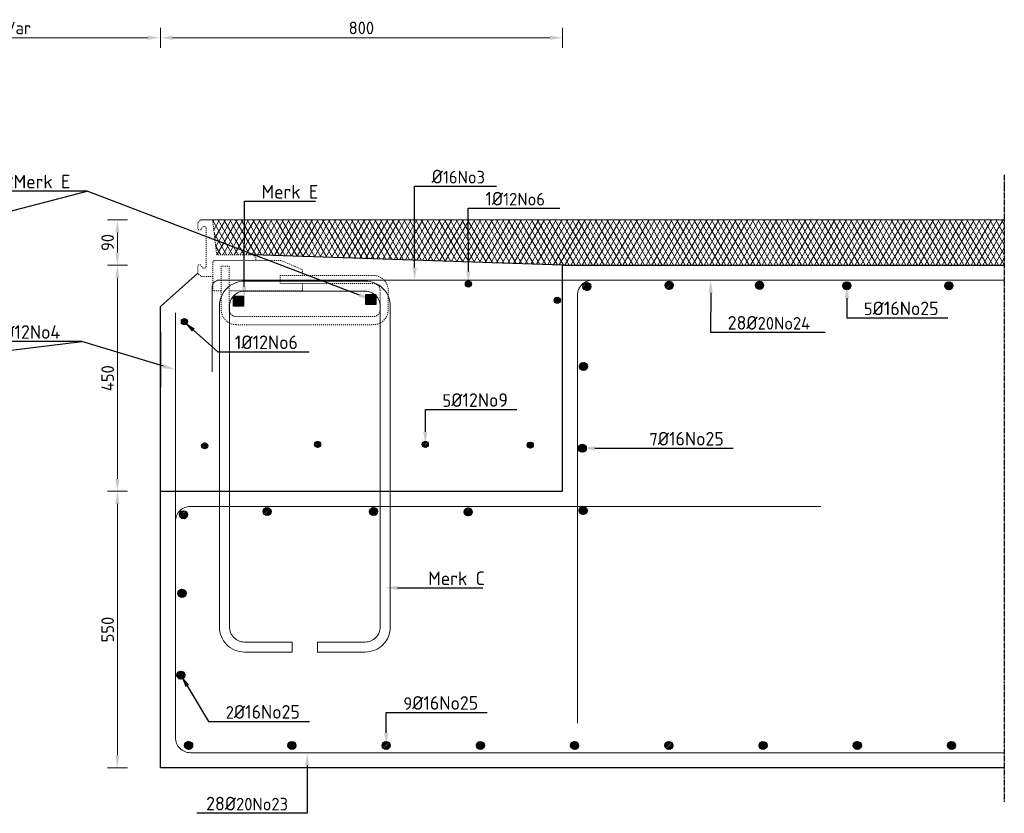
# Model space of a CAD drawing. Header units: millimetres. Extents: x -8028558 to 327273, y -63352 to 83293.
# Tile 140 of 195: x 251259 to 253218, y -14598 to -13019. Entities that reach past the tile are written whole.
import ezdxf
from ezdxf import colors
from ezdxf.entities.mleader import LeaderData, LeaderLine
from ezdxf.math import Vec2, Vec3

# ---------------------------------------------------------------- set-up
doc = ezdxf.new("R2010")
doc.units = ezdxf.units.MM
doc.linetypes.add('NLCS-HIDDEN', pattern=[4, 2, -2])
doc.linetypes.add('XX-AFBREEK', pattern=[7, 4, -1, 1, -1])
for name, color, linetype, lineweight in [('B-CO-BC-AFBREEKLIJN-GD', 7, 'XX-AFBREEK', 25), ('B-CO-BC-BETONVORM-GD', 90, 'Continuous', 25), ('B-CO-BC-BETONVORM-M', 7, 'Continuous', 18), ('B-CO-BC-STORTNAAD-GD', 10, 'BC-STORTNAAD', 25), ('B-CO-BC-WAPENING-GD', 130, 'Continuous', 25), ('B-CO-BC-WAPENING_HOOFDWAPENING-G', 170, 'Continuous', 18), ('B-CO-SC-STAALVORM-AD', 252, 'Continuous', 18), ('B-CO-SC-STAALVORM-GN', 10, 'NLCS-HIDDEN', 13), ('B-CO-VH-VERHARDING_ASFALT-AD', 252, 'Continuous', 18), ('B-CO-VH-VERHARDING_ASFALT-G', 252, 'Continuous', 18), ('X-XX-AL-T25', 7, 'Continuous', 25), ('X-XX-AL-VERWIJZING-T25', 7, 'Continuous', 25)]:
    doc.layers.add(name, color=color, linetype=linetype, lineweight=lineweight)
doc.styles.add('NLCS-ISO-MM10-T25', font='NLCS-ISO.ttf', dxfattribs={"height": 25})
doc.linetypes.add('BC-STORTNAAD', pattern='A,15,-1,[175,NLCS.SHX,S=1,R=0,X=0,Y=0],-1', length=17)
doc.dimstyles.new('NLCS-MM10-T25-PIJL_L0_H0', dxfattribs={"dimscale": 10, "dimtxt": 2.5, "dimasz": 2.5, "dimexe": 2, "dimexo": 2, "dimgap": 0.7, "dimtad": 1, "dimdec": 0, "dimzin": 0, "dimdsep": 46, "dimtxsty": 'NLCS-ISO-MM10-T25', "dimcen": 0, "dimdle": 2, "dimclrd": 256, "dimclre": 256, "dimclrt": 256, "dimadec": 0, "dimazin": 0, "dimtfac": 1, "dimtdec": 3, "dimtofl": 0, "dimtmove": 0, "dimatfit": 3, "dimfxl": 2, "dimfxlon": 1, "dimtfillclr": 256, "dimtolj": 1, "dimtzin": 0, "dimlwd": -1, "dimlwe": -1, "dimarcsym": 0})
pattern_1 = [(45, (0, 0), (-2.828427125, 2.828427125), []), (45, (0, 2.4284), (-2.828427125, 2.828427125), []), (45, (0, 2.5284), (-2.828427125, 2.828427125), []), (45, (0, 2.6284), (-2.828427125, 2.828427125), [])]

# ---------------------------------------------------------------- blocks, each defined once
blk = doc.blocks.new('*D1854')
at = {"layer": 'B-CO-BC-BETONVORM-M', "transparency": 16777216}
for p, q in [((250972, -13075.1), (250972, -13035.1)), ((251539, -13075.1), (251539, -13035.1)), ((250997, -13055.1), (251514, -13055.1))]:
    blk.add_line(p, q, dxfattribs=at)
for points in [[(250997, -13051), (250997, -13059.3), (250972, -13055.1)], [(251514, -13051), (251514, -13059.3), (251539, -13055.1)]]:
    blk.add_solid(points, dxfattribs=at)
at = {"layer": 'B-CO-BC-BETONVORM-M', "transparency": 16777216, "insert": (251255.5, -13035.6), "char_height": 25, "attachment_point": 5, "style": 'NLCS-ISO-MM10-T25'}
blk.add_mtext('\\A1;Var', dxfattribs=at)
blk = doc.blocks.new('*D1855')
at = {"layer": 'B-CO-BC-BETONVORM-M', "transparency": 16777216}
for p, q in [((251539, -13075.1), (251539, -13035.1)), ((252339, -13075.1), (252339, -13035.1)), ((251564, -13055.1), (252314, -13055.1))]:
    blk.add_line(p, q, dxfattribs=at)
for points in [[(251564, -13051), (251564, -13059.3), (251539, -13055.1)], [(252314, -13051), (252314, -13059.3), (252339, -13055.1)]]:
    blk.add_solid(points, dxfattribs=at)
at = {"layer": 'B-CO-BC-BETONVORM-M', "transparency": 16777216, "insert": (251939, -13035.6), "char_height": 25, "attachment_point": 5, "style": 'NLCS-ISO-MM10-T25'}
blk.add_mtext('\\A1;800', dxfattribs=at)
blk = doc.blocks.new('*D1857')
at = {"layer": 'B-CO-BC-BETONVORM-M', "transparency": 16777216}
for p, q in [((251473.6, -13957.4), (251433.6, -13957.4)), ((251453.6, -13982.4), (251453.6, -14482.4)), ((251473.6, -14507.4), (251433.6, -14507.4))]:
    blk.add_line(p, q, dxfattribs=at)
for points in [[(251449.4, -13982.4), (251457.7, -13982.4), (251453.6, -13957.4)], [(251449.4, -14482.4), (251457.7, -14482.4), (251453.6, -14507.4)]]:
    blk.add_solid(points, dxfattribs=at)
at = {"layer": 'B-CO-BC-BETONVORM-M', "transparency": 16777216, "insert": (251434.1, -14232.4), "char_height": 25, "attachment_point": 5, "rotation": 90, "style": 'NLCS-ISO-MM10-T25'}
blk.add_mtext('\\A1;550', dxfattribs=at)
blk = doc.blocks.new('*D1858')
at = {"layer": 'B-CO-BC-BETONVORM-M', "transparency": 16777216}
for p, q in [((251473.6, -13507.4), (251433.6, -13507.4)), ((251453.6, -13932.4), (251453.6, -13532.4)), ((251473.6, -13957.4), (251433.6, -13957.4))]:
    blk.add_line(p, q, dxfattribs=at)
for points in [[(251449.4, -13532.4), (251457.7, -13532.4), (251453.6, -13507.4)], [(251449.4, -13932.4), (251457.7, -13932.4), (251453.6, -13957.4)]]:
    blk.add_solid(points, dxfattribs=at)
at = {"layer": 'B-CO-BC-BETONVORM-M', "transparency": 16777216, "insert": (251434.1, -13732.4), "char_height": 25, "attachment_point": 5, "rotation": 90, "style": 'NLCS-ISO-MM10-T25'}
blk.add_mtext('\\A1;450', dxfattribs=at)
blk = doc.blocks.new('*D1841')
at = {"layer": 'B-CO-BC-BETONVORM-M', "transparency": 16777216}
for p, q in [((251473.6, -13417.4), (251433.6, -13417.4)), ((251453.6, -13482.4), (251453.6, -13442.4)), ((251473.6, -13507.4), (251433.6, -13507.4))]:
    blk.add_line(p, q, dxfattribs=at)
for points in [[(251449.4, -13442.4), (251457.7, -13442.4), (251453.6, -13417.4)], [(251449.4, -13482.4), (251457.7, -13482.4), (251453.6, -13507.4)]]:
    blk.add_solid(points, dxfattribs=at)
at = {"layer": 'B-CO-BC-BETONVORM-M', "transparency": 16777216, "insert": (251434.1, -13462.4), "char_height": 25, "attachment_point": 5, "rotation": 90, "style": 'NLCS-ISO-MM10-T25'}
blk.add_mtext('\\A1;90', dxfattribs=at)

msp = doc.modelspace()

# ---------------------------------------------------------------- hatches: boundary and pattern name
at = {"layer": 'B-CO-SC-STAALVORM-AD'}
h = msp.add_hatch(dxfattribs=at)
h.set_pattern_fill('ACO-STAAL', color=256, pattern_type=2)
h.set_pattern_definition([(45, (-177.0108, 32.343), (-2.828427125, 2.828427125), []), (45, (-177.0108, 34.7713), (-2.828427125, 2.828427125), []), (45, (-177.0108, 34.8713), (-2.828427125, 2.828427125), []), (45, (-177.0108, 34.9713), (-2.828427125, 2.828427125), [])])
h.paths.add_polyline_path([(252157.9, -13545, 1), (252145.9, -13545, 1)])
h = msp.add_hatch(dxfattribs=at)
h.set_pattern_fill('ACO-STAAL', color=256, pattern_type=2)
h.set_pattern_definition(pattern_1)
h.paths.add_polyline_path([(252395.8, -13550, 1), (252379.8, -13550, 1)])
h = msp.add_hatch(dxfattribs=at)
h.set_pattern_fill('ACO-STAAL', color=256, pattern_type=2)
h.set_pattern_definition(pattern_1)
h.paths.add_polyline_path([(252559.5, -13547.6, 1), (252543.5, -13547.6, 1)])
h = msp.add_hatch(dxfattribs=at)
h.set_pattern_fill('ACO-STAAL', color=256, pattern_type=2)
h.set_pattern_definition(pattern_1)
h.paths.add_polyline_path([(252739.4, -13547.6, 1), (252723.4, -13547.6, 1)])
h = msp.add_hatch(dxfattribs=at)
h.set_pattern_fill('ACO-STAAL', color=256, pattern_type=2)
h.set_pattern_definition(pattern_1)
h.paths.add_polyline_path([(252913, -13548.4, 1), (252897, -13548.4, 1)])
h = msp.add_hatch(dxfattribs=at)
h.set_pattern_fill('ACO-STAAL', color=256, pattern_type=2)
h.set_pattern_definition(pattern_1)
h.paths.add_polyline_path([(253115.9, -13548.4, 1), (253099.9, -13548.4, 1)])
h = msp.add_hatch(dxfattribs=at)
h.set_pattern_fill('ACO-STAAL', color=256, pattern_type=2)
h.set_pattern_definition(pattern_1)
h.paths.add_polyline_path([(252334.9, -13577.3, 1), (252322.9, -13577.3, 1)])
h = msp.add_hatch(dxfattribs=at)
h.set_pattern_fill('ACO-STAAL', color=256, pattern_type=2)
h.set_pattern_definition([(45, (-46.3204, 246.9992), (-2.828427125, 2.828427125), []), (45, (-46.3204, 249.4276), (-2.828427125, 2.828427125), []), (45, (-46.3204, 249.5276), (-2.828427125, 2.828427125), []), (45, (-46.3204, 249.6276), (-2.828427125, 2.828427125), [])])
h.paths.add_polyline_path([(251592.9, -13619.9, 1), (251580.9, -13619.9, 1)])
h = msp.add_hatch(dxfattribs=at)
h.set_pattern_fill('ACO-STAAL', color=256, pattern_type=2)
h.set_pattern_definition(pattern_1)
h.paths.add_polyline_path([(252388.9, -13709, 1), (252372.9, -13709, 1)])
h = msp.add_hatch(dxfattribs=at)
h.set_pattern_fill('ACO-STAAL', color=256, pattern_type=2)
h.set_pattern_definition([(45, (-6, 0), (-2.828427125, 2.828427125), []), (45, (-6, 2.4284), (-2.828427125, 2.828427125), []), (45, (-6, 2.5284), (-2.828427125, 2.828427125), []), (45, (-6, 2.6284), (-2.828427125, 2.828427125), [])])
h.paths.add_polyline_path([(251633.2, -13866.9, 1), (251621.2, -13866.9, 1)])
h = msp.add_hatch(dxfattribs=at)
h.set_pattern_fill('ACO-STAAL', color=256, pattern_type=2)
h.set_pattern_definition(pattern_1)
h.paths.add_polyline_path([(251857.9, -13864.1, 1), (251845.9, -13864.1, 1)])
h = msp.add_hatch(dxfattribs=at)
h.set_pattern_fill('ACO-STAAL', color=256, pattern_type=2)
h.set_pattern_definition(pattern_1)
h.paths.add_polyline_path([(252072.2, -13864.1, 1), (252060.2, -13864.1, 1)])
h = msp.add_hatch(dxfattribs=at)
h.set_pattern_fill('ACO-STAAL', color=256, pattern_type=2)
h.set_pattern_definition(pattern_1)
h.paths.add_polyline_path([(252281.1, -13865.5, 1), (252269.1, -13865.5, 1)])
h = msp.add_hatch(dxfattribs=at)
h.set_pattern_fill('ACO-STAAL', color=256, pattern_type=2)
h.set_pattern_definition(pattern_1)
h.paths.add_polyline_path([(252386.6, -13871.8, 1), (252370.6, -13871.8, 1)])
h = msp.add_hatch(dxfattribs=at)
h.set_pattern_fill('ACO-STAAL', color=256, pattern_type=2)
h.set_pattern_definition(pattern_1)
h.paths.add_polyline_path([(252388.1, -13995.6, 1), (252372.1, -13995.6, 1)])
h = msp.add_hatch(dxfattribs=at)
h.set_pattern_fill('ACO-STAAL', color=256, pattern_type=2)
h.set_pattern_definition(pattern_1)
h.paths.add_polyline_path([(251593.2, -14004, 1), (251577.2, -14004, 1)])
h = msp.add_hatch(dxfattribs=at)
h.set_pattern_fill('ACO-STAAL', color=256, pattern_type=2)
h.set_pattern_definition(pattern_1)
h.paths.add_polyline_path([(251759.5, -13997.6, 1), (251743.5, -13997.6, 1)])
h = msp.add_hatch(dxfattribs=at)
h.set_pattern_fill('ACO-STAAL', color=256, pattern_type=2)
h.set_pattern_definition(pattern_1)
h.paths.add_polyline_path([(251971.2, -13997.6, 1), (251955.2, -13997.6, 1)])
h = msp.add_hatch(dxfattribs=at)
h.set_pattern_fill('ACO-STAAL', color=256, pattern_type=2)
h.set_pattern_definition(pattern_1)
h.paths.add_polyline_path([(252159.6, -13998.4, 1), (252143.6, -13998.4, 1)])
h = msp.add_hatch(dxfattribs=at)
h.set_pattern_fill('ACO-STAAL', color=256, pattern_type=2)
h.set_pattern_definition(pattern_1)
h.paths.add_polyline_path([(251590.1, -14160.3, 1), (251574.1, -14160.3, 1)])
h = msp.add_hatch(dxfattribs=at)
h.set_pattern_fill('ACO-STAAL', color=256, pattern_type=2)
h.set_pattern_definition(pattern_1)
h.paths.add_polyline_path([(251587.8, -14323.1, 1), (251571.8, -14323.1, 1)])
h = msp.add_hatch(dxfattribs=at)
h.set_pattern_fill('ACO-STAAL', color=256, pattern_type=2)
h.set_pattern_definition([(45, (-1517.9857, 0), (-2.828427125, 2.828427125), []), (45, (-1517.9857, 2.4284), (-2.828427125, 2.828427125), []), (45, (-1517.9857, 2.5284), (-2.828427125, 2.828427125), []), (45, (-1517.9857, 2.6284), (-2.828427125, 2.828427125), [])])
h.paths.add_polyline_path([(251603.3, -14463, 1), (251587.3, -14463, 1)])
h = msp.add_hatch(dxfattribs=at)
h.set_pattern_fill('ACO-STAAL', color=256, pattern_type=2)
h.set_pattern_definition([(45, (-1312.5, 0), (-2.828427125, 2.828427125), []), (45, (-1312.5, 2.4284), (-2.828427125, 2.828427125), []), (45, (-1312.5, 2.5284), (-2.828427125, 2.828427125), []), (45, (-1312.5, 2.6284), (-2.828427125, 2.828427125), [])])
h.paths.add_polyline_path([(251808.8, -14463, 1), (251792.8, -14463, 1)])
h = msp.add_hatch(dxfattribs=at)
h.set_pattern_fill('ACO-STAAL', color=256, pattern_type=2)
h.set_pattern_definition([(45, (-1125, 0), (-2.828427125, 2.828427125), []), (45, (-1125, 2.4284), (-2.828427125, 2.828427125), []), (45, (-1125, 2.5284), (-2.828427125, 2.828427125), []), (45, (-1125, 2.6284), (-2.828427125, 2.828427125), [])])
h.paths.add_polyline_path([(251996.3, -14463, 1), (251980.3, -14463, 1)])
h = msp.add_hatch(dxfattribs=at)
h.set_pattern_fill('ACO-STAAL', color=256, pattern_type=2)
h.set_pattern_definition([(45, (-937.5, 0), (-2.828427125, 2.828427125), []), (45, (-937.5, 2.4284), (-2.828427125, 2.828427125), []), (45, (-937.5, 2.5284), (-2.828427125, 2.828427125), []), (45, (-937.5, 2.6284), (-2.828427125, 2.828427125), [])])
h.paths.add_polyline_path([(252183.8, -14463, 1), (252167.8, -14463, 1)])
h = msp.add_hatch(dxfattribs=at)
h.set_pattern_fill('ACO-STAAL', color=256, pattern_type=2)
h.set_pattern_definition([(45, (-750, 0), (-2.828427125, 2.828427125), []), (45, (-750, 2.4284), (-2.828427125, 2.828427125), []), (45, (-750, 2.5284), (-2.828427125, 2.828427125), []), (45, (-750, 2.6284), (-2.828427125, 2.828427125), [])])
h.paths.add_polyline_path([(252371.3, -14463, 1), (252355.3, -14463, 1)])
h = msp.add_hatch(dxfattribs=at)
h.set_pattern_fill('ACO-STAAL', color=256, pattern_type=2)
h.set_pattern_definition([(45, (-562.5, 0), (-2.828427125, 2.828427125), []), (45, (-562.5, 2.4284), (-2.828427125, 2.828427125), []), (45, (-562.5, 2.5284), (-2.828427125, 2.828427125), []), (45, (-562.5, 2.6284), (-2.828427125, 2.828427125), [])])
h.paths.add_polyline_path([(252558.8, -14463, 1), (252542.8, -14463, 1)])
h = msp.add_hatch(dxfattribs=at)
h.set_pattern_fill('ACO-STAAL', color=256, pattern_type=2)
h.set_pattern_definition([(45, (-375, 0), (-2.828427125, 2.828427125), []), (45, (-375, 2.4284), (-2.828427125, 2.828427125), []), (45, (-375, 2.5284), (-2.828427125, 2.828427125), []), (45, (-375, 2.6284), (-2.828427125, 2.828427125), [])])
h.paths.add_polyline_path([(252746.3, -14463, 1), (252730.3, -14463, 1)])
h = msp.add_hatch(dxfattribs=at)
h.set_pattern_fill('ACO-STAAL', color=256, pattern_type=2)
h.set_pattern_definition([(45, (-187.5, 0), (-2.828427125, 2.828427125), []), (45, (-187.5, 2.4284), (-2.828427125, 2.828427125), []), (45, (-187.5, 2.5284), (-2.828427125, 2.828427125), []), (45, (-187.5, 2.6284), (-2.828427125, 2.828427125), [])])
h.paths.add_polyline_path([(252933.8, -14463, 1), (252917.8, -14463, 1)])
h = msp.add_hatch(dxfattribs=at)
h.set_pattern_fill('ACO-STAAL', color=256, pattern_type=2)
h.set_pattern_definition(pattern_1)
h.paths.add_polyline_path([(253121.3, -14463, 1), (253105.3, -14463, 1)])
at = {"layer": 'B-CO-VH-VERHARDING_ASFALT-AD'}
h = msp.add_hatch(dxfattribs=at)
h.set_pattern_fill('AVH-ASFALT', color=256, scale=10, pattern_type=2)
h.set_pattern_definition([(60, (0, 0), (-8.66025404, 5), []), (120, (0, 0), (-8.66025404, -5), [])])
h.paths.add_polyline_path([(250867.9, -13417.4), (249572, -13417.4), (249572, -13507.4), (250172, -13507.4), (250787.6, -13486.7), (250859.9, -13486.7)])
h.paths.add_polyline_path([(253218.3, -13417.4), (251643.1, -13417.4), (251651.1, -13486.7), (251652.4, -13486.7), (251723.5, -13486.7), (252339, -13507.4), (253218.3, -13507.4)])
at = {"layer": 'X-XX-AL-T25', "true_color": 0x636466}
h = msp.add_hatch(color=251, dxfattribs=at)
h.dxf.hatch_style = 1
h.paths.add_polyline_path([(251684.6, -13569.4), (251704.6, -13569.4), (251704.6, -13589.4), (251684.6, -13589.4)])
h = msp.add_hatch(color=251, dxfattribs=at)
h.dxf.hatch_style = 1
h.paths.add_polyline_path([(251947.9, -13565.8), (251967.9, -13565.8), (251967.9, -13585.8), (251947.9, -13585.8)])

# ---------------------------------------------------------------- linework, layer by layer
at = {"layer": 'B-CO-BC-AFBREEKLIJN-GD', "flags": 128}
msp.add_lwpolyline([(253218.3, -13327.7), (253218.3, -14575.2)], dxfattribs=at)
at = {"layer": 'B-CO-BC-BETONVORM-GD', "flags": 128}
for points in [[(252339, -13507.4), (251723.5, -13486.7)], [(252339, -13507.4), (253218.3, -13507.4)], [(253218.3, -14507.4), (251539, -14507.4), (251539, -13589.9), (251613.4, -13523.4)], [(251539, -13639.9), (251539, -13750)]]:
    msp.add_lwpolyline(points, dxfattribs=at)
at = {"layer": 'B-CO-BC-STORTNAAD-GD', "flags": 128}
msp.add_lwpolyline([(251539, -13957.4), (252339, -13957.4), (252339, -13507.4)], dxfattribs=at)
at = {"layer": 'B-CO-BC-WAPENING-GD'}
for points in [[(251704.6, -13589.4), (251684.6, -13589.4), (251684.6, -13569.4), (251704.6, -13569.4)], [(251967.9, -13585.8), (251947.9, -13585.8), (251947.9, -13565.8), (251967.9, -13565.8)]]:
    msp.add_lwpolyline(points, close=True, dxfattribs=at)
for centre, radius in [((252151.9, -13545), 6), ((252387.8, -13550), 8), ((252551.5, -13547.6), 8), ((252731.4, -13547.6), 8), ((252905, -13548.4), 8), ((253107.9, -13548.4), 8), ((252328.9, -13577.3), 6), ((251586.9, -13619.9), 6), ((252380.9, -13709), 8), ((251627.2, -13866.9), 6), ((251851.9, -13864.1), 6), ((252066.2, -13864.1), 6), ((252275.1, -13865.5), 6), ((252378.6, -13871.8), 8), ((252380.1, -13995.6), 8), ((251585.2, -14004), 8), ((251751.5, -13997.6), 8), ((251963.2, -13997.6), 8), ((252151.6, -13998.4), 8), ((251582.1, -14160.3), 8), ((251579.8, -14323.1), 8), ((251595.3, -14463), 8), ((251800.8, -14463), 8), ((251988.3, -14463), 8), ((252175.8, -14463), 8), ((252363.3, -14463), 8), ((252550.8, -14463), 8), ((252738.3, -14463), 8), ((252925.8, -14463), 8), ((253113.3, -14463), 8)]:
    msp.add_circle(centre, radius, dxfattribs=at)
at = {"layer": 'B-CO-BC-WAPENING_HOOFDWAPENING-G', "flags": 128}
for points in [[(252634.1, -13537.4), (251655.8, -13537.4, 0.425771), (251641.9, -13551.4), (251641.9, -13719.7)], [(252369, -14418.3), (252369, -13567.4, -0.414214), (252399, -13537.4), (253218.3, -13537.4)], [(253218.3, -14477.4), (251599, -14477.4, -0.414214), (251569, -14447.4), (251569, -14017.4, -0.414214), (251599, -13987.4), (252853, -13987.4)]]:
    msp.add_lwpolyline(points, format="xyb", dxfattribs=at)
at = {"layer": 'B-CO-BC-WAPENING_HOOFDWAPENING-G', "ltscale": 500, "flags": 128}
msp.add_lwpolyline([(251996.6, -14227.2, -0.414214), (251946.6, -14277.2), (251851.6, -14277.2), (251851.6, -14257.2), (251946.6, -14257.2, 0.414214), (251976.6, -14227.2), (251976.6, -13589.2, 0.414214), (251946.6, -13559.2), (251706.6, -13559.2, 0.414214), (251676.6, -13589.2), (251676.6, -14227.2, 0.414214), (251706.6, -14257.2), (251801.6, -14257.2), (251801.6, -14277.2), (251706.6, -14277.2, -0.414214), (251656.6, -14227.2), (251656.6, -13589.2, -0.414214), (251706.6, -13539.2), (251946.6, -13539.2, -0.414214), (251996.6, -13589.2)], format="xyb", close=True, dxfattribs=at)
at = {"layer": 'B-CO-BC-WAPENING_HOOFDWAPENING-G', "flags": 128}
msp.add_lwpolyline([(251569, -13602.2), (251569, -14017.4)], dxfattribs=at)
at = {"layer": 'B-CO-SC-STAALVORM-GN', "flags": 128}
for points in [[(251643.2, -13529.9), (251619.9, -13529.9), (251613.4, -13523.4), (251613.4, -13510.2, -0.748975), (251619.9, -13508.3, 0.045064), (251623.1, -13512.5, 0.61982), (251629.9, -13510.4), (251629.9, -13433.7, 0.61982), (251623.1, -13431.7, 0.045064), (251619.9, -13435.8, -0.748975), (251613.4, -13433.9), (251613.4, -13423.2), (251619.2, -13417.4), (251643.1, -13417.4), (251651.1, -13486.7), (251723.5, -13486.7), (251729, -13492.2), (251729, -13498.2)], [(251660.1, -13558.8), (251643.8, -13558.8), (251643.5, -13502.8, -0.3609), (251647.2, -13498.2), (251779.1, -13498.2), (251822, -13516.6), (251822, -13528)]]:
    msp.add_lwpolyline(points, format="xyb", dxfattribs=at)
msp.add_lwpolyline([(251690.1, -13625.9), (251962.4, -13625.9, 0.414214), (251992.4, -13595.9), (251992.4, -13558, 0.414214), (251962.4, -13528), (251777.4, -13528), (251777.4, -13544), (251962.4, -13544, -0.414214), (251976.4, -13558), (251976.4, -13595.9, -0.414214), (251962.4, -13609.9), (251690.1, -13609.9, -0.414214), (251676.1, -13595.9), (251676.1, -13509.6), (251660.1, -13509.6), (251660.1, -13595.9, 0.414214)], format="xyb", close=True, dxfattribs=at)
msp.add_lwpolyline([(251822, -13544), (251822, -13558.8), (251676.1, -13558.8)], dxfattribs=at)
at = {"layer": 'B-CO-VH-VERHARDING_ASFALT-G', "flags": 128}
msp.add_lwpolyline([(251619.2, -13417.4), (253218.3, -13417.4)], dxfattribs=at)

# ---------------------------------------------------------------- dimensions: what is measured, and where the dimension line sits
at = {"layer": 'B-CO-BC-BETONVORM-M'}
dim = msp.add_linear_dim(base=(251539, -13055.1), p1=(250972, -13739.6), p2=(251539, -13739.6), text='Var', dimstyle='NLCS-MM10-T25-PIJL_L0_H0', dxfattribs=at)
dim.commit()
dim.dimension.update_dxf_attribs({"geometry": '*D1854', "text_midpoint": (251255.5, -13035.6)})
dim = msp.add_linear_dim(base=(252339, -13055.1), p1=(251539, -13957.4), p2=(252339, -13957.4), dimstyle='NLCS-MM10-T25-PIJL_L0_H0', dxfattribs=at)
dim.commit()
dim.dimension.update_dxf_attribs({"geometry": '*D1855', "text_midpoint": (251939, -13035.6)})
for base, p1, p2, picture, middle in [((251453.6, -13417.4), (252339, -13507.4), (251643.1, -13417.4), '*D1841', (251434.1, -13462.4)), ((251453.6, -13507.4), (251539, -13957.4), (252339, -13507.4), '*D1858', (251434.1, -13732.4)), ((251453.6, -14507.4), (251539, -13957.4), (251539, -14507.4), '*D1857', (251434.1, -14232.4))]:
    dim = msp.add_linear_dim(base=base, p1=p1, p2=p2, angle=90, dimstyle='NLCS-MM10-T25-PIJL_L0_H0', dxfattribs=at)
    dim.commit()
    dim.dimension.update_dxf_attribs({"geometry": picture, "text_midpoint": middle})

# ---------------------------------------------------------------- leaders
at = {"layer": 'X-XX-AL-VERWIJZING-T25'}
ml = msp.add_multileader_mtext('Standard', dxfattribs=at)
ml.set_content('{\\H1.08333x;Ø}16No3', color=256, style='NLCS-ISO-MM10-T25')
ml.set_leader_properties(color=256, linetype='ByLayer', lineweight=-1)
ml.build(insert=Vec2(0, 0))
ml.multileader.update_dxf_attribs({"text_left_attachment_type": 5, "text_right_attachment_type": 5, "dogleg_length": 25, "arrow_head_size": 25})
ctx = ml.context
ctx.base_point, ctx.char_height, ctx.arrow_head_size, ctx.landing_gap_size, ctx.plane_origin = Vec3(252069.9, -13350.3), 25, 25, 9, Vec3(252236.6, -13507.9)
ctx.left_attachment, ctx.right_attachment = 5, 5
notes = []
notes.append((ctx, [(1, (1, 1, 0), (252044.9, -13350.3), (1, 0), 25, [(0, [(252045, -13537.4)], 0, [])])]))
ctx.mtext.insert, ctx.mtext.flow_direction = Vec3(252078.9, -13317.8), 5
ml = msp.add_multileader_mtext('Standard', dxfattribs=at)
ml.set_content('{\\H1.08333x;2x2Merk E}', color=256, style='NLCS-ISO-MM10-T25')
ml.set_leader_properties(color=256, linetype='ByLayer', lineweight=-1)
ml.build(insert=Vec2(0, 0))
ml.multileader.update_dxf_attribs({"text_left_attachment_type": 5, "text_right_attachment_type": 5, "dogleg_length": 25, "arrow_head_size": 25})
ctx = ml.context
ctx.base_point, ctx.char_height, ctx.arrow_head_size, ctx.landing_gap_size, ctx.plane_origin = Vec3(251185.1, -13360.3), 25, 25, 9, Vec3(250401.6, -13494.7)
ctx.left_attachment, ctx.right_attachment = 5, 5
notes.append((ctx, [(1, (1, 1, 0), (251393.4, -13360.3), (-1, 0), 25, [(0, [(250552.7, -13579.9)], 0, []), (1, [(251958.7, -13575.8)], 0, [])])]))
ctx.mtext.insert, ctx.mtext.flow_direction = Vec3(251194.1, -13327.8), 5
ml = msp.add_multileader_mtext('Standard', dxfattribs=at)
ml.set_content('{\\H1.08333x;Merk E}', color=256, style='NLCS-ISO-MM10-T25')
ml.set_leader_properties(color=256, linetype='ByLayer', lineweight=-1)
ml.build(insert=Vec2(0, 0))
ml.multileader.update_dxf_attribs({"text_left_attachment_type": 5, "text_right_attachment_type": 5, "dogleg_length": 25, "arrow_head_size": 25})
ctx = ml.context
ctx.base_point, ctx.char_height, ctx.arrow_head_size, ctx.landing_gap_size, ctx.plane_origin = Vec3(251731.2, -13380.5), 25, 25, 9, Vec3(251711.7, -13428.4)
ctx.left_attachment, ctx.right_attachment = 5, 5
notes.append((ctx, [(0, (1, 1, 0), (251706.2, -13380.5), (1, 0), 25, [(0, [(251705.8, -13574.9)], 0, [])])]))
ctx.mtext.insert, ctx.mtext.flow_direction = Vec3(251740.2, -13348), 5
ml = msp.add_multileader_mtext('Standard', dxfattribs=at)
ml.set_content('{\\H1.08333x;1Ø}12No6', color=256, style='NLCS-ISO-MM10-T25')
ml.set_leader_properties(color=256, linetype='ByLayer', lineweight=-1)
ml.build(insert=Vec2(0, 0))
ml.multileader.update_dxf_attribs({"text_left_attachment_type": 5, "text_right_attachment_type": 5, "dogleg_length": 25, "arrow_head_size": 25})
ctx = ml.context
ctx.base_point, ctx.char_height, ctx.arrow_head_size, ctx.landing_gap_size, ctx.plane_origin = Vec3(252176.8, -13394.2), 25, 25, 9, Vec3(252343.5, -13515.5)
ctx.left_attachment, ctx.right_attachment = 5, 5
notes.append((ctx, [(1, (1, 1, 0), (252151.8, -13394.2), (1, 0), 25, [(0, [(252151.9, -13545)], 0, [])])]))
ctx.mtext.insert, ctx.mtext.flow_direction = Vec3(252185.8, -13361.7), 5
ml = msp.add_multileader_mtext('Standard', dxfattribs=at)
ml.set_content('{\\H1.08333x;28Ø}20No24 ', color=256, style='NLCS-ISO-MM10-T25')
ml.set_leader_properties(color=256, linetype='ByLayer', lineweight=-1)
ml.build(insert=Vec2(0, 0))
ml.multileader.update_dxf_attribs({"text_left_attachment_type": 5, "text_right_attachment_type": 5, "dogleg_length": 25, "arrow_head_size": 25})
ctx = ml.context
ctx.base_point, ctx.char_height, ctx.arrow_head_size, ctx.landing_gap_size, ctx.plane_origin = Vec3(252658.9, -13641.1), 25, 25, 9, Vec3(252825.7, -13507.9)
ctx.left_attachment, ctx.right_attachment = 5, 5
notes.append((ctx, [(1, (1, 1, 0), (252633.9, -13641.1), (1, 0), 25, [(0, [(252634.1, -13537.4)], 0, [])])]))
ctx.mtext.insert, ctx.mtext.flow_direction = Vec3(252667.9, -13608.6), 5
ml = msp.add_multileader_mtext('Standard', dxfattribs=at)
ml.set_content('5{\\H1.08333x;Ø16No25}', color=256, style='NLCS-ISO-MM10-T25')
ml.set_leader_properties(color=256, linetype='ByLayer', lineweight=-1)
ml.build(insert=Vec2(0, 0))
ml.multileader.update_dxf_attribs({"text_left_attachment_type": 5, "text_right_attachment_type": 5, "dogleg_length": 25, "arrow_head_size": 25})
ctx = ml.context
ctx.base_point, ctx.char_height, ctx.arrow_head_size, ctx.landing_gap_size, ctx.plane_origin = Vec3(252929.9, -13612.4), 25, 25, 9, Vec3(252705, -13768.5)
ctx.left_attachment, ctx.right_attachment = 5, 5
notes.append((ctx, [(0, (1, 1, 0), (252904.9, -13612.4), (1, 0), 25, [(0, [(252905, -13548.4)], 0, [])])]))
ctx.mtext.insert, ctx.mtext.flow_direction = Vec3(252938.9, -13579.9), 5
ml = msp.add_multileader_mtext('Standard', dxfattribs=at)
ml.set_content('{\\H1.08333x;Stekken Ø12No4}', color=256, style='NLCS-ISO-MM10-T25')
ml.set_leader_properties(color=256, linetype='ByLayer', lineweight=-1)
ml.build(insert=Vec2(0, 0))
ml.multileader.update_dxf_attribs({"text_left_attachment_type": 5, "text_right_attachment_type": 5, "dogleg_length": 25, "arrow_head_size": 25})
ctx = ml.context
ctx.base_point, ctx.char_height, ctx.arrow_head_size, ctx.landing_gap_size, ctx.plane_origin = Vec3(251074.1, -13659.4), 25, 25, 9, Vec3(250031.4, -13521.1)
ctx.left_attachment, ctx.right_attachment = 5, 5
notes.append((ctx, [(1, (1, 1, 0), (251382.5, -13659.4), (-1, 0), 25, [(0, [(250942, -13713.7)], 0, []), (1, [(251569, -13715.5)], 0, [])])]))
ctx.mtext.insert, ctx.mtext.flow_direction = Vec3(251083.1, -13626.9), 5
ml = msp.add_multileader_mtext('Standard', dxfattribs=at)
ml.set_content('{\\H1.08333x;1Ø12No6}', color=256, style='NLCS-ISO-MM10-T25')
ml.set_leader_properties(color=256, linetype='ByLayer', lineweight=-1)
ml.build(insert=Vec2(0, 0))
ml.multileader.update_dxf_attribs({"text_left_attachment_type": 5, "text_right_attachment_type": 5, "dogleg_length": 25, "arrow_head_size": 25})
ctx = ml.context
ctx.base_point, ctx.char_height, ctx.arrow_head_size, ctx.landing_gap_size, ctx.plane_origin = Vec3(251678.3, -13679.9), 25, 25, 9, Vec3(251592.1, -13470.3)
ctx.left_attachment, ctx.right_attachment = 5, 5
notes.append((ctx, [(0, (1, 1, 0), (251653.3, -13679.9), (1, 0), 25, [(0, [(251586.1, -13620.1)], 0, [])])]))
ctx.mtext.insert, ctx.mtext.flow_direction = Vec3(251687.3, -13647.4), 5
ml = msp.add_multileader_mtext('Standard', dxfattribs=at)
ml.set_content('5{\\H1.08333x;Ø12No9}', color=256, style='NLCS-ISO-MM10-T25')
ml.set_leader_properties(color=256, linetype='ByLayer', lineweight=-1)
ml.build(insert=Vec2(0, 0))
ml.multileader.update_dxf_attribs({"text_left_attachment_type": 5, "text_right_attachment_type": 5, "dogleg_length": 25, "arrow_head_size": 25})
ctx = ml.context
ctx.base_point, ctx.char_height, ctx.arrow_head_size, ctx.landing_gap_size, ctx.plane_origin = Vec3(252091.4, -13794.8), 25, 25, 9, Vec3(251860.2, -14084.3)
ctx.left_attachment, ctx.right_attachment = 5, 5
notes.append((ctx, [(0, (1, 1, 0), (252066.4, -13794.8), (1, 0), 25, [(0, [(252066.2, -13864.1)], 0, [])])]))
ctx.mtext.insert, ctx.mtext.flow_direction = Vec3(252100.4, -13762.3), 5
ml = msp.add_multileader_mtext('Standard', dxfattribs=at)
ml.set_content('7{\\H1.08333x;Ø16No25}', color=256, style='NLCS-ISO-MM10-T25')
ml.set_leader_properties(color=256, linetype='ByLayer', lineweight=-1)
ml.build(insert=Vec2(0, 0))
ml.multileader.update_dxf_attribs({"text_left_attachment_type": 5, "text_right_attachment_type": 5, "dogleg_length": 25, "arrow_head_size": 25})
ctx = ml.context
ctx.base_point, ctx.char_height, ctx.arrow_head_size, ctx.landing_gap_size, ctx.plane_origin = Vec3(252503.1, -13871.7), 25, 25, 9, Vec3(252180.6, -14084.3)
ctx.left_attachment, ctx.right_attachment = 5, 5
notes.append((ctx, [(0, (1, 1, 0), (252478.1, -13871.7), (1, 0), 25, [(0, [(252378.6, -13871.8)], 0, [])])]))
ctx.mtext.insert, ctx.mtext.flow_direction = Vec3(252512.1, -13839.2), 5
ml = msp.add_multileader_mtext('Standard', dxfattribs=at)
ml.set_content('{\\H1.08333x;Merk C}', color=256, style='NLCS-ISO-MM10-T25')
ml.set_leader_properties(color=256, linetype='ByLayer', lineweight=-1)
ml.build(insert=Vec2(0, 0))
ml.multileader.update_dxf_attribs({"text_left_attachment_type": 5, "text_right_attachment_type": 5, "dogleg_length": 25, "arrow_head_size": 25})
ctx = ml.context
ctx.base_point, ctx.char_height, ctx.arrow_head_size, ctx.landing_gap_size, ctx.plane_origin = Vec3(252062.8, -14149.4), 25, 25, 9, Vec3(252260.2, -14041)
ctx.left_attachment, ctx.right_attachment = 5, 5
notes.append((ctx, [(1, (1, 1, 0), (252037.8, -14149.4), (1, 0), 25, [(0, [(251986, -14149.4)], 0, [])])]))
ctx.mtext.insert, ctx.mtext.flow_direction = Vec3(252071.8, -14116.9), 5
ml = msp.add_multileader_mtext('Standard', dxfattribs=at)
ml.set_content('2{\\H1.08333x;Ø16No25}', color=256, style='NLCS-ISO-MM10-T25')
ml.set_leader_properties(color=256, linetype='ByLayer', lineweight=-1)
ml.build(insert=Vec2(0, 0))
ml.multileader.update_dxf_attribs({"text_left_attachment_type": 5, "text_right_attachment_type": 5, "dogleg_length": 25, "arrow_head_size": 25})
ctx = ml.context
ctx.base_point, ctx.char_height, ctx.arrow_head_size, ctx.landing_gap_size, ctx.plane_origin = Vec3(251660.1, -14415.1), 25, 25, 9, Vec3(251379.8, -14543.3)
ctx.left_attachment, ctx.right_attachment = 5, 5
notes.append((ctx, [(0, (1, 1, 0), (251635.1, -14415.1), (1, 0), 25, [(0, [(251579.8, -14323.1)], 0, [])])]))
ctx.mtext.insert, ctx.mtext.flow_direction = Vec3(251669.1, -14382.6), 5
ml = msp.add_multileader_mtext('Standard', dxfattribs=at)
ml.set_content('9{\\H1.08333x;Ø16No25}', color=256, style='NLCS-ISO-MM10-T25')
ml.set_leader_properties(color=256, linetype='ByLayer', lineweight=-1)
ml.build(insert=Vec2(0, 0))
ml.multileader.update_dxf_attribs({"text_left_attachment_type": 5, "text_right_attachment_type": 5, "dogleg_length": 25, "arrow_head_size": 25})
ctx = ml.context
ctx.base_point, ctx.char_height, ctx.arrow_head_size, ctx.landing_gap_size, ctx.plane_origin = Vec3(252013.6, -14397.4), 25, 25, 9, Vec3(251730.6, -14686.9)
ctx.left_attachment, ctx.right_attachment = 5, 5
notes.append((ctx, [(0, (1, 1, 0), (251988.6, -14397.4), (1, 0), 25, [(0, [(251988.3, -14463)], 0, [])])]))
ctx.mtext.insert, ctx.mtext.flow_direction = Vec3(252022.6, -14364.9), 5
ml = msp.add_multileader_mtext('Standard', dxfattribs=at)
ml.set_content('{\\H1.08333x;28Ø}20No23', color=256, style='NLCS-ISO-MM10-T25')
ml.set_leader_properties(color=256, linetype='ByLayer', lineweight=-1)
ml.build(insert=Vec2(0, 0))
ml.multileader.update_dxf_attribs({"text_left_attachment_type": 5, "text_right_attachment_type": 5, "dogleg_length": 25, "arrow_head_size": 25})
ctx = ml.context
ctx.base_point, ctx.char_height, ctx.arrow_head_size, ctx.landing_gap_size, ctx.plane_origin = Vec3(251621.1, -14597.6), 25, 25, 9, Vec3(251830.3, -14464.3)
ctx.left_attachment, ctx.right_attachment = 5, 5
notes.append((ctx, [(0, (1, 1, 0), (251831.4, -14597.6), (-1, 0), 25, [(0, [(251831.2, -14478)], 0, [])])]))
ctx.mtext.insert, ctx.mtext.flow_direction = Vec3(251630.1, -14565.1), 5
for ctx, leaders in notes:
    for number, flags, end, landing, length, lines in leaders:
        leader = LeaderData()
        leader.index, (leader.has_last_leader_line, leader.has_dogleg_vector, leader.attachment_direction) = number, flags
        leader.last_leader_point, leader.dogleg_vector, leader.dogleg_length = Vec3(end), Vec3(landing), length
        for number, points, colour, breaks in lines:
            line = LeaderLine()
            line.index, line.vertices, line.color, line.breaks = number, Vec3.list(points), colors.encode_raw_color(colour), breaks
            leader.lines.append(line)
        ctx.leaders.append(leader)

doc.saveas('drawing.dxf')
